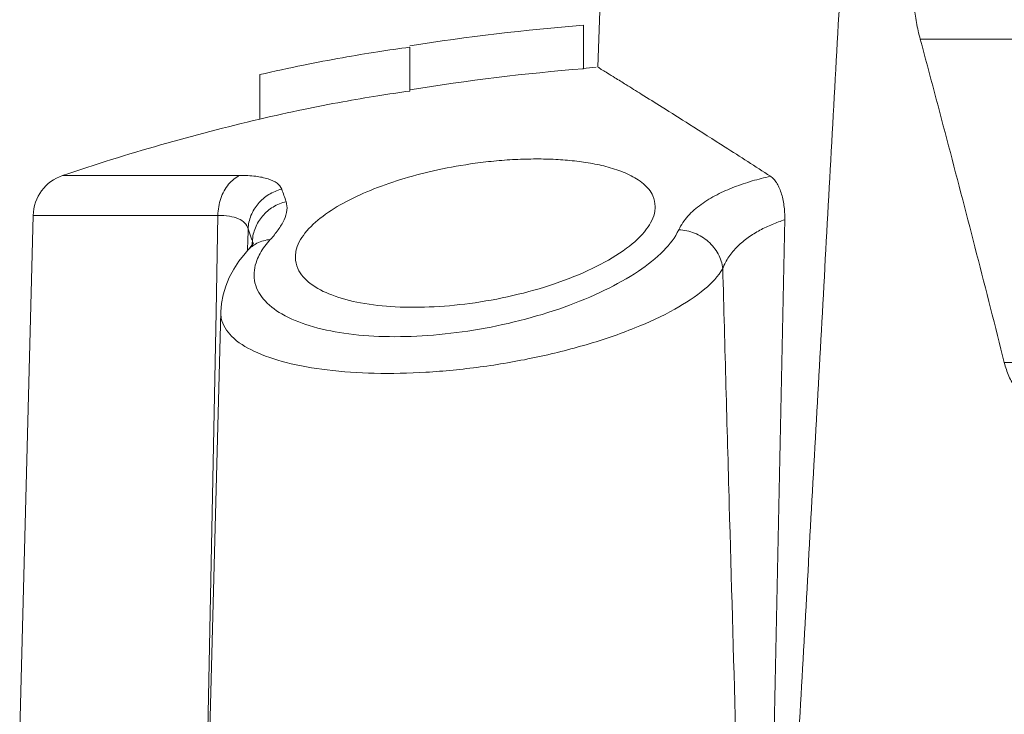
# Model space of a CAD drawing. Header units: millimetres. Extents: x -368 to 1732, y 3428 to 4913.
# Tile 39 of 80: x 1116.18 to 1118.45, y 4351.07 to 4352.67. Entities that reach past the tile are written whole.
import ezdxf

# ---------------------------------------------------------------- set-up
doc = ezdxf.new("R2010")
doc.units = ezdxf.units.MM
doc.linetypes.add('ACAD_ISO08W100', pattern=[36, 24, -3, 6, -3])
doc.layers.add('-- CO_p', color=51, linetype='Continuous', lineweight=9)

# ---------------------------------------------------------------- blocks, each defined once
blk = doc.blocks.new('-- CIEPŁOMIERZ ECHO II_20')
at = {"color": 50}
for points, knots in [([(9.39235, 3.71), (9.38023, 3.92776), (9.36813, 4.14553), (9.35605, 4.36329), (9.35605, 4.36329), (9.3438, 4.58384), (9.33158, 4.80439), (9.31936, 5.02493), (9.31936, 5.02493), (9.30699, 5.24829), (9.29463, 5.47164), (9.28228, 5.695)], [0, 0, 0, 0, 0.3333333, 0.3333333, 0.3333333, 0.3333333, 0.6666667, 0.6666667, 0.6666667, 0.6666667, 1, 1, 1, 1]), ([(9.12922, 5.42097), (9.12907, 5.40792), (9.12836, 5.39488), (9.12712, 5.38189), (9.12712, 5.38189), (9.12587, 5.36888), (9.12408, 5.35592), (9.12175, 5.34306), (9.12175, 5.34306), (9.11941, 5.33015), (9.11653, 5.31732), (9.11312, 5.30465)], [0, 0, 0, 0, 0.3333333, 0.3333333, 0.3333333, 0.3333333, 0.6666667, 0.6666667, 0.6666667, 0.6666667, 1, 1, 1, 1]), ([(8.91915, 4.55823), (8.9402, 4.64208), (8.96148, 4.72586), (8.983, 4.80959), (8.983, 4.80959), (9.00433, 4.89261), (9.0259, 4.97558), (9.04769, 5.05849), (9.04769, 5.05849), (9.06928, 5.1406), (9.09109, 5.22265), (9.11312, 5.30465)], [0, 0, 0, 0, 0.3333333, 0.3333333, 0.3333333, 0.3333333, 0.6666667, 0.6666667, 0.6666667, 0.6666667, 1, 1, 1, 1]), ([(10.63641, 5.22287), (10.60292, 5.2306), (10.56931, 5.23788), (10.53562, 5.24471), (10.53562, 5.24471), (10.50561, 5.25079), (10.47553, 5.25652), (10.44539, 5.26189), (10.44539, 5.26189), (10.41835, 5.2667), (10.39125, 5.27123), (10.36411, 5.27546), (10.36411, 5.27546), (10.33944, 5.27931), (10.31474, 5.28292), (10.29, 5.28628)], [0, 0, 0, 0, 0.25, 0.25, 0.25, 0.25, 0.5, 0.5, 0.5, 0.5, 0.75, 0.75, 0.75, 0.75, 1, 1, 1, 1]), ([(9.45857, 4.98816), (9.49342, 5.01081), (9.52835, 5.03334), (9.56335, 5.05575), (9.56335, 5.05575), (9.5906, 5.07321), (9.6179, 5.09059), (9.64523, 5.1079), (9.64523, 5.1079), (9.66627, 5.12122), (9.68734, 5.1345), (9.70843, 5.14776), (9.70843, 5.14776), (9.72441, 5.1578), (9.74041, 5.16783), (9.75641, 5.1778), (9.75641, 5.1778), (9.76824, 5.18516), (9.78007, 5.19249), (9.79194, 5.19992), (9.79194, 5.19992), (9.80041, 5.20523), (9.8089, 5.21058), (9.81732, 5.21566), (9.81732, 5.21566), (9.82306, 5.21912), (9.82877, 5.22245), (9.83463, 5.22637), (9.83463, 5.22637), (9.83841, 5.22889), (9.84225, 5.23167), (9.8458, 5.23327), (9.8458, 5.23327), (9.84799, 5.23425), (9.85008, 5.23479), (9.85269, 5.23752), (9.85269, 5.23752), (9.85402, 5.23889), (9.85548, 5.24083), (9.85618, 5.23966)], [0, 0, 0, 0, 0.1, 0.1, 0.1, 0.1, 0.2, 0.2, 0.2, 0.2, 0.3, 0.3, 0.3, 0.3, 0.4, 0.4, 0.4, 0.4, 0.5, 0.5, 0.5, 0.5, 0.6, 0.6, 0.6, 0.6, 0.7, 0.7, 0.7, 0.7, 0.8, 0.8, 0.8, 0.8, 0.9, 0.9, 0.9, 0.9, 1, 1, 1, 1]), ([(10.63641, 5.12019), (10.60287, 5.12809), (10.56921, 5.13554), (10.53546, 5.14252), (10.53546, 5.14252), (10.50541, 5.14874), (10.47528, 5.1546), (10.44508, 5.16008), (10.44508, 5.16008), (10.41804, 5.16499), (10.39095, 5.16961), (10.36381, 5.17393), (10.36381, 5.17393), (10.33924, 5.17783), (10.31464, 5.1815), (10.29, 5.18492)], [0, 0, 0, 0, 0.25, 0.25, 0.25, 0.25, 0.5, 0.5, 0.5, 0.5, 0.75, 0.75, 0.75, 0.75, 1, 1, 1, 1]), ([(9.72447, 4.91816), (9.72454, 4.92666), (9.72627, 4.9353), (9.7297, 4.94311), (9.7297, 4.94311), (9.73446, 4.95393), (9.7425, 4.96315), (9.75154, 4.97087), (9.75154, 4.97087), (9.76153, 4.97939), (9.77275, 4.9861), (9.78446, 4.99175), (9.78446, 4.99175), (9.79681, 4.99771), (9.8097, 5.00251), (9.82281, 5.00652), (9.82281, 5.00652), (9.83615, 5.0106), (9.84973, 5.01387), (9.86341, 5.01657), (9.86341, 5.01657), (9.87723, 5.01929), (9.89116, 5.02142), (9.90515, 5.02309), (9.90515, 5.02309), (9.91941, 5.02479), (9.93372, 5.02602), (9.94806, 5.02685), (9.94806, 5.02685), (9.96314, 5.02773), (9.97824, 5.02817), (9.99334, 5.02823), (9.99334, 5.02823), (10.00931, 5.0283), (10.02528, 5.02796), (10.04123, 5.02724), (10.04123, 5.02724), (10.05766, 5.0265), (10.07407, 5.02536), (10.09045, 5.02386), (10.09045, 5.02386), (10.10695, 5.02234), (10.12342, 5.02046), (10.13984, 5.01821)], [0, 0, 0, 0, 0.0909091, 0.0909091, 0.0909091, 0.0909091, 0.1818182, 0.1818182, 0.1818182, 0.1818182, 0.2727273, 0.2727273, 0.2727273, 0.2727273, 0.3636364, 0.3636364, 0.3636364, 0.3636364, 0.4545455, 0.4545455, 0.4545455, 0.4545455, 0.5454545, 0.5454545, 0.5454545, 0.5454546, 0.6363636, 0.6363636, 0.6363636, 0.6363636, 0.7272727, 0.7272727, 0.7272727, 0.7272727, 0.8181818, 0.8181818, 0.8181818, 0.8181818, 0.9090909, 0.9090909, 0.9090909, 0.9090909, 1, 1, 1, 1]), ([(10.13984, 5.01821), (10.1687, 5.01427), (10.19741, 5.00922), (10.22588, 5.00305), (10.22588, 5.00305), (10.25192, 4.9974), (10.27775, 4.99082), (10.30327, 4.98318), (10.30327, 4.98318), (10.32686, 4.97611), (10.35019, 4.96814), (10.37309, 4.95907), (10.37309, 4.95907), (10.39466, 4.95052), (10.41585, 4.941), (10.43638, 4.93012), (10.43638, 4.93012), (10.45545, 4.92002), (10.47395, 4.90875), (10.49117, 4.8958), (10.49117, 4.8958), (10.50628, 4.88444), (10.52041, 4.87177), (10.53224, 4.85668), (10.53224, 4.85668), (10.54189, 4.84436), (10.55002, 4.83041), (10.5529, 4.81525), (10.5529, 4.81525), (10.5538, 4.81054), (10.55419, 4.80572), (10.5541, 4.80094)], [0, 0, 0, 0, 0.125, 0.125, 0.125, 0.125, 0.25, 0.25, 0.25, 0.25, 0.375, 0.375, 0.375, 0.375, 0.5, 0.5, 0.5, 0.5, 0.625, 0.625, 0.625, 0.625, 0.75, 0.75, 0.75, 0.75, 0.875, 0.875, 0.875, 0.875, 1, 1, 1, 1]), ([(9.42542, 4.88867), (9.4253, 4.89416), (9.42542, 4.89966), (9.42575, 4.90514), (9.42575, 4.90514), (9.42607, 4.9105), (9.42658, 4.91585), (9.42732, 4.92116), (9.42732, 4.92116), (9.42803, 4.92627), (9.42895, 4.93134), (9.4301, 4.93636), (9.4301, 4.93636), (9.43118, 4.94109), (9.43246, 4.94578), (9.43399, 4.95039), (9.43399, 4.95039), (9.43541, 4.95464), (9.43703, 4.95883), (9.43893, 4.96289), (9.43893, 4.96289), (9.44063, 4.96657), (9.44256, 4.97015), (9.44477, 4.97355), (9.44477, 4.97355), (9.44672, 4.97657), (9.4489, 4.97944), (9.45137, 4.98206), (9.45137, 4.98206), (9.45354, 4.98435), (9.45593, 4.98645), (9.45857, 4.98816)], [0, 0, 0, 0, 0.125, 0.125, 0.125, 0.125, 0.25, 0.25, 0.25, 0.25, 0.375, 0.375, 0.375, 0.375, 0.5, 0.5, 0.5, 0.5, 0.625, 0.625, 0.625, 0.625, 0.75, 0.75, 0.75, 0.75, 0.875, 0.875, 0.875, 0.875, 1, 1, 1, 1]), ([(9.4586, 4.98818), (9.47264, 4.98506), (9.48658, 4.9815), (9.50039, 4.97746), (9.50039, 4.97746), (9.51435, 4.97337), (9.52816, 4.96877), (9.54174, 4.96354), (9.54174, 4.96354), (9.55535, 4.9583), (9.56872, 4.95243), (9.58168, 4.94573), (9.58168, 4.94573), (9.59443, 4.93913), (9.60679, 4.93174), (9.61841, 4.9233), (9.61841, 4.9233), (9.62946, 4.91529), (9.63984, 4.90633), (9.64895, 4.89612), (9.64895, 4.89612), (9.65733, 4.88672), (9.66464, 4.87626), (9.66998, 4.8649)], [0, 0, 0, 0, 0.1666667, 0.1666667, 0.1666667, 0.1666667, 0.3333333, 0.3333333, 0.3333333, 0.3333333, 0.5, 0.5, 0.5, 0.5, 0.6666667, 0.6666667, 0.6666667, 0.6666667, 0.8333333, 0.8333333, 0.8333333, 0.8333333, 1, 1, 1, 1]), ([(10.58579, 4.95842), (10.5878, 4.96384), (10.59181, 4.9685), (10.59641, 4.97213), (10.59641, 4.97213), (10.6024, 4.97685), (10.60942, 4.97984), (10.61661, 4.98214), (10.61661, 4.98214), (10.62607, 4.98516), (10.63583, 4.98698), (10.64565, 4.98817), (10.64565, 4.98817), (10.6578, 4.98964), (10.67005, 4.99016), (10.68228, 4.99016)], [0, 0, 0, 0, 0.25, 0.25, 0.25, 0.25, 0.5, 0.5, 0.5, 0.5, 0.75, 0.75, 0.75, 0.75, 1, 1, 1, 1]), ([(10.68228, 4.99016), (10.69229, 4.98561), (10.70111, 4.97832), (10.70821, 4.9698), (10.70821, 4.9698), (10.7162, 4.96022), (10.72203, 4.94908), (10.72605, 4.93733), (10.72605, 4.93733), (10.73038, 4.92468), (10.73262, 4.91133), (10.73288, 4.89804)], [0, 0, 0, 0, 0.3333333, 0.3333333, 0.3333333, 0.3333333, 0.6666667, 0.6666667, 0.6666667, 0.6666667, 1, 1, 1, 1]), ([(10.58579, 4.95842), (10.59626, 4.95589), (10.60641, 4.95168), (10.61564, 4.94601), (10.61564, 4.94601), (10.62483, 4.94036), (10.63312, 4.93327), (10.64008, 4.92505), (10.64008, 4.92505), (10.64698, 4.91691), (10.65259, 4.90767), (10.65656, 4.89774), (10.65656, 4.89774), (10.66048, 4.88793), (10.6628, 4.87744), (10.66334, 4.86694)], [0, 0, 0, 0, 0.25, 0.25, 0.25, 0.25, 0.5, 0.5, 0.5, 0.5, 0.75, 0.75, 0.75, 0.75, 1, 1, 1, 1]), ([(10.61202, 4.8423), (10.60565, 4.84936), (10.59958, 4.85672), (10.59407, 4.86449), (10.59407, 4.86449), (10.58886, 4.87182), (10.58415, 4.87953), (10.58041, 4.88774), (10.58041, 4.88774), (10.57718, 4.89485), (10.57467, 4.90233), (10.57382, 4.91014), (10.57382, 4.91014), (10.57311, 4.91671), (10.57356, 4.9235), (10.57565, 4.92971)], [0, 0, 0, 0, 0.25, 0.25, 0.25, 0.25, 0.5, 0.5, 0.5, 0.5, 0.75, 0.75, 0.75, 0.75, 1, 1, 1, 1]), ([(10.57565, 4.92971), (10.58613, 4.9272), (10.59628, 4.92302), (10.60553, 4.91738), (10.60553, 4.91738), (10.61473, 4.91177), (10.62303, 4.90473), (10.63002, 4.89655), (10.63002, 4.89655), (10.63693, 4.88847), (10.64256, 4.87929), (10.64655, 4.86942), (10.64655, 4.86942), (10.65049, 4.85967), (10.65284, 4.84925), (10.6534, 4.83881)], [0, 0, 0, 0, 0.25, 0.25, 0.25, 0.25, 0.5, 0.5, 0.5, 0.5, 0.75, 0.75, 0.75, 0.75, 1, 1, 1, 1]), ([(10.13984, 4.69658), (10.10637, 4.70146), (10.07311, 4.7079), (10.04023, 4.71592), (10.04023, 4.71592), (10.00784, 4.72381), (9.97583, 4.73323), (9.94443, 4.7444), (9.94443, 4.7444), (9.91527, 4.75476), (9.88664, 4.76664), (9.85899, 4.78059), (9.85899, 4.78059), (9.83502, 4.79268), (9.81179, 4.80633), (9.79029, 4.82236), (9.79029, 4.82236), (9.77321, 4.83509), (9.75723, 4.84931), (9.7443, 4.86665), (9.7443, 4.86665), (9.7351, 4.879), (9.72745, 4.89292), (9.72519, 4.9079), (9.72519, 4.9079), (9.72467, 4.91129), (9.72444, 4.91473), (9.72447, 4.91816)], [0, 0, 0, 0, 0.1428571, 0.1428571, 0.1428571, 0.1428572, 0.2857143, 0.2857143, 0.2857143, 0.2857143, 0.4285714, 0.4285714, 0.4285714, 0.4285714, 0.5714286, 0.5714286, 0.5714286, 0.5714286, 0.7142857, 0.7142857, 0.7142857, 0.7142857, 0.8571429, 0.8571429, 0.8571429, 0.8571429, 1, 1, 1, 1]), ([(9.42544, 4.888), (9.43521, 4.8848), (9.44487, 4.88125), (9.45436, 4.87727), (9.45436, 4.87727), (9.46402, 4.87323), (9.47349, 4.86876), (9.48271, 4.86378), (9.48271, 4.86378), (9.49205, 4.85874), (9.50112, 4.85317), (9.50977, 4.84701), (9.50977, 4.84701), (9.51843, 4.84083), (9.52668, 4.83405), (9.53426, 4.82658), (9.53426, 4.82658), (9.54174, 4.81922), (9.54857, 4.81121), (9.55445, 4.80251), (9.55445, 4.80251), (9.56019, 4.79401), (9.56501, 4.78487), (9.56858, 4.77529)], [0, 0, 0, 0, 0.1666667, 0.1666667, 0.1666667, 0.1666667, 0.3333333, 0.3333333, 0.3333333, 0.3333333, 0.5, 0.5, 0.5, 0.5, 0.6666667, 0.6666667, 0.6666667, 0.6666667, 0.8333333, 0.8333333, 0.8333333, 0.8333333, 1, 1, 1, 1]), ([(10.66334, 4.86694), (10.66467, 4.87192), (10.66739, 4.87662), (10.67096, 4.88041), (10.67096, 4.88041), (10.67498, 4.88468), (10.68007, 4.8878), (10.68543, 4.89017), (10.68543, 4.89017), (10.69208, 4.89311), (10.69915, 4.8949), (10.7063, 4.89607), (10.7063, 4.89607), (10.71508, 4.89752), (10.72399, 4.89804), (10.73288, 4.89804)], [0, 0, 0, 0, 0.25, 0.25, 0.25, 0.25, 0.5, 0.5, 0.5, 0.5, 0.75, 0.75, 0.75, 0.75, 1, 1, 1, 1]), ([(9.66998, 4.8649), (9.65762, 4.86444), (9.64524, 4.86175), (9.63368, 4.85711), (9.63368, 4.85711), (9.62207, 4.85246), (9.61129, 4.84582), (9.60194, 4.83756), (9.60194, 4.83756), (9.59276, 4.82945), (9.58496, 4.81977), (9.57918, 4.80895), (9.57918, 4.80895), (9.57359, 4.7985), (9.56988, 4.78698), (9.56857, 4.77529)], [0, 0, 0, 0, 0.25, 0.25, 0.25, 0.25, 0.5, 0.5, 0.5, 0.5, 0.75, 0.75, 0.75, 0.75, 1, 1, 1, 1]), ([(9.66998, 4.8649), (9.67836, 4.8471), (9.69078, 4.8313), (9.70458, 4.81709), (9.70458, 4.81709), (9.72219, 4.79898), (9.74204, 4.78348), (9.76287, 4.76948), (9.76287, 4.76948), (9.78771, 4.75278), (9.81395, 4.73821), (9.84089, 4.72515), (9.84089, 4.72515), (9.87115, 4.71048), (9.90229, 4.69771), (9.93396, 4.68644), (9.93396, 4.68644), (9.96767, 4.67445), (10.00197, 4.66414), (10.03665, 4.65535), (10.03665, 4.65535), (10.07179, 4.64644), (10.10732, 4.63909), (10.1431, 4.63329), (10.1431, 4.63329), (10.17817, 4.62761), (10.21348, 4.62343), (10.24892, 4.62089), (10.24892, 4.62089), (10.28256, 4.61849), (10.31631, 4.61758), (10.35002, 4.61849), (10.35002, 4.61849), (10.38094, 4.61933), (10.41183, 4.62171), (10.44244, 4.62618), (10.44244, 4.62618), (10.4694, 4.63012), (10.49615, 4.63568), (10.52219, 4.64375), (10.52219, 4.64375), (10.54412, 4.65054), (10.56554, 4.65911), (10.58549, 4.67064), (10.58549, 4.67064), (10.60166, 4.67998), (10.61686, 4.69126), (10.62868, 4.70586), (10.62868, 4.70586), (10.63852, 4.71802), (10.64601, 4.73248), (10.64853, 4.7478), (10.64853, 4.7478), (10.65107, 4.76324), (10.64856, 4.77955), (10.64304, 4.79423), (10.64304, 4.79423), (10.64095, 4.79977), (10.63844, 4.80507), (10.63559, 4.8102)], [0, 0, 0, 0, 0.0666667, 0.0666667, 0.0666667, 0.0666667, 0.1333333, 0.1333333, 0.1333333, 0.1333333, 0.2, 0.2, 0.2, 0.2, 0.2666667, 0.2666667, 0.2666667, 0.2666667, 0.3333333, 0.3333333, 0.3333333, 0.3333333, 0.4, 0.4, 0.4, 0.4, 0.4666667, 0.4666667, 0.4666667, 0.4666667, 0.5333333, 0.5333333, 0.5333333, 0.5333333, 0.6, 0.6, 0.6, 0.6, 0.6666667, 0.6666667, 0.6666667, 0.6666667, 0.7333333, 0.7333333, 0.7333333, 0.7333333, 0.8, 0.8, 0.8, 0.8, 0.8666667, 0.8666667, 0.8666667, 0.8666667, 0.9333333, 0.9333333, 0.9333333, 0.9333333, 1, 1, 1, 1]), ([(10.61202, 4.8423), (10.62271, 4.84141), (10.63339, 4.83853), (10.64298, 4.83356), (10.64298, 4.83356), (10.65079, 4.8295), (10.65788, 4.82406), (10.66375, 4.8176)], [0, 0, 0, 0, 0.5, 0.5, 0.5, 0.5, 1, 1, 1, 1]), ([(10.66375, 4.8176), (10.66375, 4.8176), (10.65819, 4.82407), (10.65819, 4.82407), (10.65819, 4.82407), (10.65819, 4.82407), (10.65433, 4.82904), (10.65433, 4.82904), (10.65433, 4.82904), (10.65433, 4.82904), (10.65174, 4.83278), (10.65174, 4.83278), (10.65174, 4.83278), (10.65174, 4.83278), (10.65047, 4.83487), (10.65047, 4.83487)], [0, 0, 0, 0, 0.25, 0.25, 0.25, 0.25, 0.5, 0.5, 0.5, 0.5, 0.75, 0.75, 0.75, 0.75, 1, 1, 1, 1]), ([(10.72635, 4.67547), (10.72635, 4.67547), (10.72483, 4.69457), (10.72483, 4.69457), (10.72483, 4.69457), (10.72483, 4.69457), (10.72101, 4.71483), (10.72101, 4.71483), (10.72101, 4.71483), (10.72101, 4.71483), (10.71498, 4.73482), (10.71498, 4.73482), (10.71498, 4.73482), (10.71498, 4.73482), (10.70677, 4.7545), (10.70677, 4.7545), (10.70677, 4.7545), (10.70677, 4.7545), (10.69651, 4.77365), (10.69651, 4.77365), (10.69651, 4.77365), (10.69651, 4.77365), (10.68432, 4.7922), (10.68432, 4.7922), (10.68432, 4.7922), (10.68432, 4.7922), (10.67021, 4.81022), (10.67021, 4.81022), (10.67021, 4.81022), (10.67021, 4.81022), (10.66381, 4.81753), (10.66381, 4.81753)], [0, 0, 0, 0, 0.125, 0.125, 0.125, 0.125, 0.25, 0.25, 0.25, 0.25, 0.375, 0.375, 0.375, 0.375, 0.5, 0.5, 0.5, 0.5, 0.625, 0.625, 0.625, 0.625, 0.75, 0.75, 0.75, 0.75, 0.875, 0.875, 0.875, 0.875, 1, 1, 1, 1]), ([(10.5541, 4.80094), (10.55394, 4.79219), (10.55214, 4.78331), (10.54866, 4.77526), (10.54866, 4.77526), (10.54275, 4.76158), (10.53198, 4.75029), (10.52003, 4.74108), (10.52003, 4.74108), (10.50494, 4.72943), (10.48798, 4.7211), (10.47043, 4.7144), (10.47043, 4.7144), (10.4489, 4.70619), (10.42647, 4.70044), (10.40381, 4.69623), (10.40381, 4.69623), (10.37734, 4.69131), (10.35054, 4.68847), (10.32368, 4.68705), (10.32368, 4.68705), (10.29394, 4.68548), (10.26411, 4.68565), (10.23437, 4.68719), (10.23437, 4.68719), (10.20273, 4.68883), (10.17118, 4.69202), (10.13984, 4.69658)], [0, 0, 0, 0, 0.1428571, 0.1428571, 0.1428571, 0.1428572, 0.2857143, 0.2857143, 0.2857143, 0.2857143, 0.4285714, 0.4285714, 0.4285714, 0.4285714, 0.5714286, 0.5714286, 0.5714286, 0.5714286, 0.7142857, 0.7142857, 0.7142857, 0.7142857, 0.8571429, 0.8571429, 0.8571429, 0.8571429, 1, 1, 1, 1]), ([(9.53878, 3.71), (9.54376, 3.88365), (9.54871, 4.0573), (9.55357, 4.23095), (9.55357, 4.23095), (9.55865, 4.41239), (9.56364, 4.59384), (9.56857, 4.77529)], [0, 0, 0, 0, 0.5, 0.5, 0.5, 0.5, 1, 1, 1, 1]), ([(9.56857, 4.77529), (9.57894, 4.75718), (9.59385, 4.74187), (9.60991, 4.72828), (9.60991, 4.72828), (9.63131, 4.71017), (9.65475, 4.69514), (9.67906, 4.68164), (9.67906, 4.68164), (9.70879, 4.66512), (9.7398, 4.6509), (9.7714, 4.63822), (9.7714, 4.63822), (9.80742, 4.62376), (9.84418, 4.6113), (9.88139, 4.60032), (9.88139, 4.60032), (9.92136, 4.58853), (9.96183, 4.57846), (10.00261, 4.56988), (10.00261, 4.56988), (10.0442, 4.56114), (10.0861, 4.55395), (10.12821, 4.54829), (10.12821, 4.54829), (10.16964, 4.54272), (10.21127, 4.53863), (10.253, 4.53616), (10.253, 4.53616), (10.2927, 4.5338), (10.33248, 4.53291), (10.37223, 4.53381), (10.37223, 4.53381), (10.40866, 4.53464), (10.44507, 4.53697), (10.48125, 4.54135), (10.48125, 4.54135), (10.51294, 4.54518), (10.54445, 4.55059), (10.57537, 4.55855), (10.57537, 4.55855), (10.601, 4.56515), (10.62623, 4.57351), (10.65018, 4.58489), (10.65018, 4.58489), (10.66881, 4.59374), (10.68667, 4.60441), (10.70133, 4.61938), (10.70133, 4.61938), (10.71259, 4.63089), (10.72196, 4.64494), (10.72503, 4.66046), (10.72503, 4.66046), (10.72599, 4.66533), (10.72633, 4.67034), (10.72615, 4.6753)], [0, 0, 0, 0, 0.0714286, 0.0714286, 0.0714286, 0.0714286, 0.1428571, 0.1428571, 0.1428571, 0.1428572, 0.2142857, 0.2142857, 0.2142857, 0.2142857, 0.2857143, 0.2857143, 0.2857143, 0.2857143, 0.3571429, 0.3571429, 0.3571429, 0.3571429, 0.4285714, 0.4285714, 0.4285714, 0.4285714, 0.5, 0.5, 0.5, 0.5, 0.5714286, 0.5714286, 0.5714286, 0.5714286, 0.6428571, 0.6428571, 0.6428571, 0.6428572, 0.7142857, 0.7142857, 0.7142857, 0.7142857, 0.7857143, 0.7857143, 0.7857143, 0.7857143, 0.8571429, 0.8571429, 0.8571429, 0.8571429, 0.9285714, 0.9285714, 0.9285714, 0.9285714, 1, 1, 1, 1]), ([(8.91915, 4.55823), (8.91647, 4.54757), (8.9129, 4.5371), (8.9085, 4.52701), (8.9085, 4.52701), (8.90412, 4.517), (8.89893, 4.50735), (8.89297, 4.49818), (8.89297, 4.49818), (8.88708, 4.48912), (8.88045, 4.48054), (8.87317, 4.47255), (8.87317, 4.47255), (8.86598, 4.46466), (8.85815, 4.45735), (8.84978, 4.45073), (8.84978, 4.45073), (8.84152, 4.4442), (8.83274, 4.43834), (8.82354, 4.43324), (8.82354, 4.43324), (8.81446, 4.42821), (8.80498, 4.42392), (8.7952, 4.42044), (8.7952, 4.42044), (8.78555, 4.41702), (8.77561, 4.41439), (8.76551, 4.41263), (8.76551, 4.41263), (8.75551, 4.41089), (8.74535, 4.41), (8.73522, 4.41)], [0, 0, 0, 0, 0.125, 0.125, 0.125, 0.125, 0.25, 0.25, 0.25, 0.25, 0.375, 0.375, 0.375, 0.375, 0.5, 0.5, 0.5, 0.5, 0.625, 0.625, 0.625, 0.625, 0.75, 0.75, 0.75, 0.75, 0.875, 0.875, 0.875, 0.875, 1, 1, 1, 1])]:
    blk.add_open_spline(points, degree=3, knots=knots, dxfattribs=at)
for points in [[(9.84072, 5.695), (9.84072, 5.695), (9.85662, 5.23965), (9.85662, 5.23965)], [(9.89, 5.23636), (9.89, 5.23636), (9.89, 5.33669), (9.89, 5.33669)], [(10.29, 5.28926), (10.15735, 5.31033), (10.02391, 5.32616), (9.89, 5.33669)], [(4.12912, 5.30465), (4.12912, 5.30465), (9.11312, 5.30465), (9.11312, 5.30465)], [(10.29, 5.18492), (10.29, 5.18492), (10.29, 5.28628), (10.29, 5.28628)], [(9.89139, 5.23725), (9.89139, 5.23725), (9.86037, 5.23965), (9.86037, 5.23965)], [(10.29, 5.18796), (10.15738, 5.20946), (10.02393, 5.22561), (9.89, 5.23636)], [(10.63641, 5.12019), (10.63641, 5.12019), (10.63641, 5.22287), (10.63641, 5.22287)], [(11.09095, 4.99016), (10.94157, 5.04064), (10.78989, 5.08404), (10.63641, 5.12019)], [(10.68228, 4.99016), (10.68228, 4.99016), (11.09095, 4.99016), (11.09095, 4.99016)], [(11.15889, 4.89804), (11.1578, 4.93995), (11.13067, 4.97673), (11.09095, 4.99016)], [(10.58579, 4.95842), (10.58226, 4.94891), (10.57888, 4.93934), (10.57565, 4.92971)], [(9.44965, 3.71), (9.442, 4.10325), (9.43391, 4.4965), (9.4254, 4.88973)], [(10.73288, 4.89804), (10.73288, 4.89804), (11.15889, 4.89804), (11.15889, 4.89804)], [(10.73722, 4.67568), (10.73722, 4.67568), (10.73288, 4.89804), (10.73288, 4.89804)], [(11.15889, 4.89804), (11.15889, 4.89804), (11.19, 3.71), (11.19, 3.71)], [(10.66334, 4.86694), (10.66108, 4.86086), (10.65888, 4.85475), (10.65675, 4.84862)], [(10.66416, 4.83522), (10.66416, 4.83522), (10.66334, 4.86694), (10.66334, 4.86694)], [(10.63559, 4.8102), (10.62913, 4.8218), (10.62092, 4.83245), (10.61202, 4.8423)], [(10.6534, 4.83881), (10.65303, 4.83738), (10.65272, 4.83593), (10.65248, 4.83447)], [(10.65675, 4.84862), (10.65562, 4.84535), (10.6545, 4.84208), (10.6534, 4.83881)], [(10.6535, 4.83495), (10.6535, 4.83495), (10.6534, 4.83881), (10.6534, 4.83881)], [(10.65222, 4.83274), (10.6522, 4.83255), (10.65218, 4.83235), (10.65215, 4.83216)], [(10.65248, 4.83447), (10.65238, 4.8339), (10.6523, 4.83332), (10.65222, 4.83274)], [(10.65364, 4.83005), (10.65364, 4.83005), (10.6535, 4.83495), (10.6535, 4.83495)], [(10.66375, 4.8176), (10.66375, 4.8176), (10.66381, 4.81753), (10.66381, 4.81753)], [(10.66444, 4.82447), (10.66444, 4.82447), (10.66416, 4.83522), (10.66416, 4.83522)], [(10.66462, 4.81755), (10.66462, 4.81755), (10.66444, 4.82447), (10.66444, 4.82447)], [(10.72634, 4.6757), (10.72634, 4.6757), (10.75163, 3.71), (10.75163, 3.71)], [(10.72635, 4.67531), (10.72635, 4.67531), (10.72635, 4.67544), (10.72635, 4.67544)], [(10.75605, 3.71), (10.75605, 3.71), (10.73722, 4.67568), (10.73722, 4.67568)], [(4.40385, 4.55823), (4.40385, 4.55823), (8.91915, 4.55823), (8.91915, 4.55823)]]:
    blk.add_open_spline(points, degree=3, dxfattribs=at)
blk = doc.blocks.new('*U324')
at = {"linetype": 'Continuous', "lineweight": 0}
blk.add_blockref('-- CIEPŁOMIERZ ECHO II_20', (3.3004, 0), dxfattribs=at)

msp = doc.modelspace()

# ---------------------------------------------------------------- block references
at = {"layer": '-- CO_p', "linetype": 'ACAD_ISO08W100', "ltscale": 20, "xscale": -1}
msp.add_blockref('*U324', (1130.6727, 4347.3245), dxfattribs=at)

doc.saveas('drawing.dxf')
